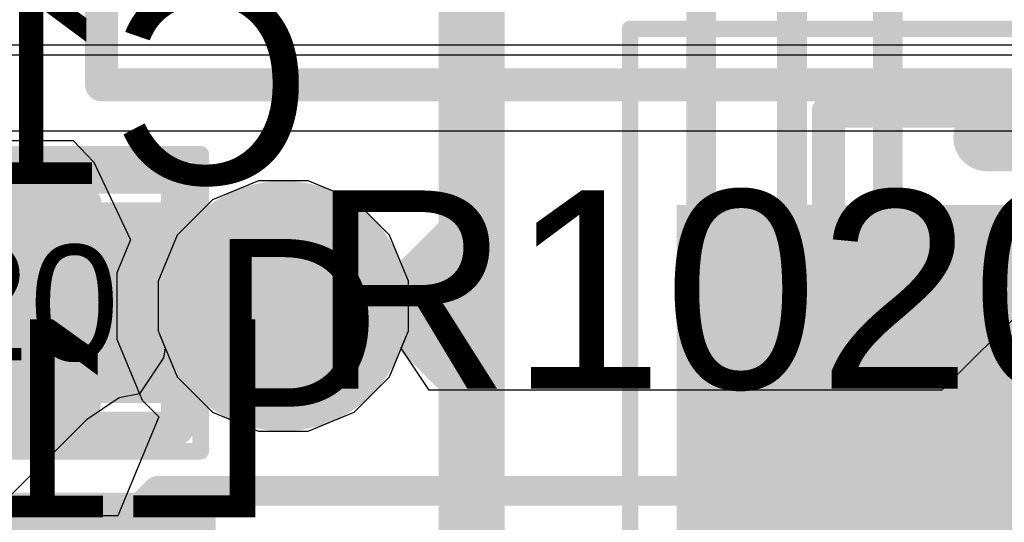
# Model space of a CAD drawing. Header units: inches. Extents: x -6 to 11.2, y -2.2 to 8.3.
# Tile 171 of 256: x 2.3733 to 2.4907, y 1.4187 to 1.4786. Entities that reach past the tile are written whole.
import ezdxf

# ---------------------------------------------------------------- set-up
doc = ezdxf.new("R2010")
doc.units = ezdxf.units.IN
doc.header["$MEASUREMENT"] = 0
for name, color, linetype in [('Board Layer Stack Bottom Overlay', 54, 'Continuous'), ('Board Layer Stack Bottom Solder', 6, 'Continuous'), ('Bottom Comp Body -Top13)-Comp Body -Bot14)', 56, 'Continuous'), ('Bottom Courtyard -Top15)-Courtyard -Bot16)', 56, 'Continuous'), ('Bottom Paste', 16, 'Continuous'), ('Drill Drawing', 1, 'Continuous'), ('Layer  6- Inner', 156, 'Continuous'), ('Layer 1- Top', 1, 'Continuous'), ('Layer 2- GND', 16, 'Continuous'), ('Layer 3- Inner', 16, 'Continuous'), ('Layer 4- Inner', 76, 'Continuous'), ('Layer 5- Inner', 90, 'Continuous'), ('Layer 7- PWR', 76, 'Continuous'), ('Layer 8- Bottom', 5, 'Continuous'), ('Top Comp Body -Top13)-Comp Body -Bot14)', 56, 'Continuous'), ('Top Comp Outline -Top11)-Comp Outline -Bot12)', 56, 'Continuous'), ('Top Courtyard -Top15)-Courtyard -Bot16)', 56, 'Continuous'), ('Top Overlay', 2, 'Continuous'), ('Top Paste', 8, 'Continuous'), ('Top Solder', 216, 'Continuous'), ('Via Holes', 16, 'Continuous')]:
    doc.layers.add(name, color=color, linetype=linetype)
doc.styles.add('Arial', font='txt', dxfattribs={"height": 0.2})

# ---------------------------------------------------------------- blocks, each defined once
blk = doc.blocks.new('DO_214AC_U_B_13')
at = {"layer": 'Bottom Courtyard -Top15)-Courtyard -Bot16)'}
for points in [[(0.1417323, 0.0688977, 0.003937, 0.003937, 0), (-0.1417323, 0.0688977, 0.003937, 0.003937, 0)], [(0.1417323, 0.0688977, 0.003937, 0.003937, 0), (0.1417323, -0.0688976, 0.003937, 0.003937, 0)]]:
    blk.add_lwpolyline(points, format="xyseb", dxfattribs=at)
blk.add_lwpolyline([(0.1407481, 0.0688977, 0.0019685, 0.0019685, 1), (0.1427165, 0.0688977, 0.0019685, 0.0019685, 1)], format="xyseb", close=True, dxfattribs=at)
blk.add_lwpolyline([(0.1407481, 0.0688977, 0.0019685, 0.0019685, 1), (0.1427165, 0.0688977, 0.0019685, 0.0019685, 1)], format="xyseb", close=True, dxfattribs=at)
blk = doc.blocks.new('L15006_M_____B_133')
at = {"layer": 'Board Layer Stack Bottom Solder'}
blk.add_hatch(color=6, dxfattribs=at).paths.add_polyline_path([(-0.0869685, -0.0419685), (-0.0869685, 0.0419685), (-0.0330315, 0.0419685), (-0.0330315, -0.0419685)])
at = {"layer": 'Bottom Paste'}
blk.add_hatch(color=16, dxfattribs=at).paths.add_polyline_path([(-0.085, -0.04), (-0.085, 0.04), (-0.035, 0.04), (-0.035, -0.04)])
at = {"layer": 'Layer 8- Bottom'}
blk.add_hatch(color=7, dxfattribs=at).paths.add_polyline_path([(-0.085, -0.04), (-0.085, 0.04), (-0.035, 0.04), (-0.035, -0.04)])
at = {"layer": 'Board Layer Stack Bottom Overlay'}
blk.add_lwpolyline([(-0.05, 0.05, 0.008, 0.008, 0), (0.05, 0.05, 0.008, 0.008, 0)], format="xyseb", dxfattribs=at)
blk.add_lwpolyline([(-0.052, 0.05, 0.004, 0.004, 1), (-0.048, 0.05, 0.004, 0.004, 1)], format="xyseb", close=True, dxfattribs=at)
at = {"layer": 'Bottom Comp Body -Top13)-Comp Body -Bot14)'}
for points in [[(-0.0688977, -0.0531496, 0.003937, 0.003937, 0), (-0.0688977, 0.0531496, 0.003937, 0.003937, 0)], [(-0.0688977, 0.0531496, 0.003937, 0.003937, 0), (0.0688976, 0.0531496, 0.003937, 0.003937, 0)]]:
    blk.add_lwpolyline(points, format="xyseb", dxfattribs=at)
blk.add_lwpolyline([(-0.0698819, 0.0531496, 0.0019685, 0.0019685, 1), (-0.0679135, 0.0531496, 0.0019685, 0.0019685, 1)], format="xyseb", close=True, dxfattribs=at)
blk.add_lwpolyline([(-0.0698819, 0.0531496, 0.0019685, 0.0019685, 1), (-0.0679135, 0.0531496, 0.0019685, 0.0019685, 1)], format="xyseb", close=True, dxfattribs=at)
at = {"layer": 'Bottom Courtyard -Top15)-Courtyard -Bot16)'}
for points in [[(-0.0925197, -0.0629921, 0.0019685, 0.0019685, 0), (-0.0925197, 0.0629921, 0.0019685, 0.0019685, 0)], [(-0.0925197, 0.0629921, 0.0019685, 0.0019685, 0), (0.0925197, 0.0629921, 0.0019685, 0.0019685, 0)]]:
    blk.add_lwpolyline(points, format="xyseb", dxfattribs=at)
blk.add_lwpolyline([(-0.0930118, 0.0629921, 0.0009842, 0.0009842, 1), (-0.0920276, 0.0629921, 0.0009842, 0.0009842, 1)], format="xyseb", close=True, dxfattribs=at)
blk.add_lwpolyline([(-0.0930118, 0.0629921, 0.0009842, 0.0009842, 1), (-0.0920276, 0.0629921, 0.0009842, 0.0009842, 1)], format="xyseb", close=True, dxfattribs=at)
blk = doc.blocks.new('L15002_035_265')
at = {"layer": 'Layer 1- Top'}
for points in [[(-0.0317914, 0.01), (-0.0067914, 0.01), (-0.0067914, -0.01), (-0.0317914, -0.01)], [(0.0067913, 0.01), (0.0317913, 0.01), (0.0317913, -0.01), (0.0067913, -0.01)]]:
    blk.add_hatch(color=7, dxfattribs=at).paths.add_polyline_path(points)
at = {"layer": 'Top Paste'}
for points in [[(-0.0317914, 0.01), (-0.0067914, 0.01), (-0.0067914, -0.01), (-0.0317914, -0.01)], [(0.0067913, 0.01), (0.0317913, 0.01), (0.0317913, -0.01), (0.0067913, -0.01)]]:
    blk.add_hatch(color=8, dxfattribs=at).paths.add_polyline_path(points)
at = {"layer": 'Top Solder'}
for points in [[(-0.0337599, 0.0119685), (-0.0048229, 0.0119685), (-0.0048229, -0.0119685), (-0.0337599, -0.0119685)], [(0.0048228, 0.0119685), (0.0337598, 0.0119685), (0.0337598, -0.0119685), (0.0048228, -0.0119685)]]:
    blk.add_hatch(color=216, dxfattribs=at).paths.add_polyline_path(points)
at = {"layer": 'Top Comp Body -Top13)-Comp Body -Bot14)'}
for points in [[(-0.0216535, -0.011811, 0.003937, 0.003937, 0), (-0.0216535, 0.011811, 0.003937, 0.003937, 0)], [(-0.0216535, 0.011811, 0.003937, 0.003937, 0), (0.0216535, 0.011811, 0.003937, 0.003937, 0)], [(0.0216535, -0.011811, 0.003937, 0.003937, 0), (0.0216535, 0.011811, 0.003937, 0.003937, 0)], [(-0.0216535, -0.011811, 0.003937, 0.003937, 0), (0.0216535, -0.011811, 0.003937, 0.003937, 0)]]:
    blk.add_lwpolyline(points, format="xyseb", dxfattribs=at)
for points in [[(-0.0226377, 0.011811, 0.0019685, 0.0019685, 1), (-0.0206693, 0.011811, 0.0019685, 0.0019685, 1)], [(-0.0226377, 0.011811, 0.0019685, 0.0019685, 1), (-0.0206693, 0.011811, 0.0019685, 0.0019685, 1)], [(0.0206693, 0.011811, 0.0019685, 0.0019685, 1), (0.0226377, 0.011811, 0.0019685, 0.0019685, 1)], [(0.0206693, 0.011811, 0.0019685, 0.0019685, 1), (0.0226377, 0.011811, 0.0019685, 0.0019685, 1)], [(-0.0226377, -0.011811, 0.0019685, 0.0019685, 1), (-0.0206693, -0.011811, 0.0019685, 0.0019685, 1)], [(-0.0226377, -0.011811, 0.0019685, 0.0019685, 1), (-0.0206693, -0.011811, 0.0019685, 0.0019685, 1)], [(0.0206693, -0.011811, 0.0019685, 0.0019685, 1), (0.0226377, -0.011811, 0.0019685, 0.0019685, 1)], [(0.0206693, -0.011811, 0.0019685, 0.0019685, 1), (0.0226377, -0.011811, 0.0019685, 0.0019685, 1)]]:
    blk.add_lwpolyline(points, format="xyseb", close=True, dxfattribs=at)
at = {"layer": 'Top Comp Outline -Top11)-Comp Outline -Bot12)'}
for points in [[(-0.0326772, 0.0149606, 0.003937, 0.003937, 0), (0.0326772, 0.0149606, 0.003937, 0.003937, 0)], [(-0.0326772, -0.0149606, 0.003937, 0.003937, 0), (-0.0326772, 0.0149606, 0.003937, 0.003937, 0)], [(0.0326772, -0.0149606, 0.003937, 0.003937, 0), (0.0326772, 0.0149606, 0.003937, 0.003937, 0)], [(-0.0326772, -0.0149606, 0.003937, 0.003937, 0), (0.0326772, -0.0149606, 0.003937, 0.003937, 0)]]:
    blk.add_lwpolyline(points, format="xyseb", dxfattribs=at)
for points in [[(-0.0336614, 0.0149606, 0.0019685, 0.0019685, 1), (-0.031693, 0.0149606, 0.0019685, 0.0019685, 1)], [(-0.0336614, 0.0149606, 0.0019685, 0.0019685, 1), (-0.031693, 0.0149606, 0.0019685, 0.0019685, 1)], [(0.031693, 0.0149606, 0.0019685, 0.0019685, 1), (0.0336614, 0.0149606, 0.0019685, 0.0019685, 1)], [(0.031693, 0.0149606, 0.0019685, 0.0019685, 1), (0.0336614, 0.0149606, 0.0019685, 0.0019685, 1)], [(-0.0336614, -0.0149606, 0.0019685, 0.0019685, 1), (-0.031693, -0.0149606, 0.0019685, 0.0019685, 1)], [(-0.0336614, -0.0149606, 0.0019685, 0.0019685, 1), (-0.031693, -0.0149606, 0.0019685, 0.0019685, 1)], [(0.031693, -0.0149606, 0.0019685, 0.0019685, 1), (0.0336614, -0.0149606, 0.0019685, 0.0019685, 1)], [(0.031693, -0.0149606, 0.0019685, 0.0019685, 1), (0.0336614, -0.0149606, 0.0019685, 0.0019685, 1)]]:
    blk.add_lwpolyline(points, format="xyseb", close=True, dxfattribs=at)
at = {"layer": 'Top Courtyard -Top15)-Courtyard -Bot16)'}
for points in [[(-0.0354331, 0.0177165, 0.0019685, 0.0019685, 0), (0.0354331, 0.0177165, 0.0019685, 0.0019685, 0)], [(-0.0354331, -0.0177165, 0.0019685, 0.0019685, 0), (-0.0354331, 0.0177165, 0.0019685, 0.0019685, 0)], [(0.0354331, -0.0177165, 0.0019685, 0.0019685, 0), (0.0354331, 0.0177165, 0.0019685, 0.0019685, 0)], [(0, -0.011811, 0.003937, 0.003937, 0), (0, 0.011811, 0.003937, 0.003937, 0)], [(-0.011811, 0, 0.003937, 0.003937, 0), (0.0118111, 0, 0.003937, 0.003937, 0)], [(-0.0354331, -0.0177165, 0.0019685, 0.0019685, 0), (0.0354331, -0.0177165, 0.0019685, 0.0019685, 0)]]:
    blk.add_lwpolyline(points, format="xyseb", dxfattribs=at)
for points in [[(-0.0359252, 0.0177165, 0.0009842, 0.0009842, 1), (-0.034941, 0.0177165, 0.0009842, 0.0009842, 1)], [(-0.0359252, 0.0177165, 0.0009842, 0.0009842, 1), (-0.034941, 0.0177165, 0.0009842, 0.0009842, 1)], [(0.034941, 0.0177165, 0.0009842, 0.0009842, 1), (0.0359252, 0.0177165, 0.0009842, 0.0009842, 1)], [(0.034941, 0.0177165, 0.0009842, 0.0009842, 1), (0.0359252, 0.0177165, 0.0009842, 0.0009842, 1)], [(-0.0009842, 0.011811, 0.0019685, 0.0019685, 1), (0.0009842, 0.011811, 0.0019685, 0.0019685, 1)], [(-0.0127952, 0, 0.0019685, 0.0019685, 1), (-0.0108268, 0, 0.0019685, 0.0019685, 1)], [(0.0108269, 0, 0.0019685, 0.0019685, 1), (0.0127953, 0, 0.0019685, 0.0019685, 1)], [(-0.0009842, -0.011811, 0.0019685, 0.0019685, 1), (0.0009842, -0.011811, 0.0019685, 0.0019685, 1)], [(-0.0359252, -0.0177165, 0.0009842, 0.0009842, 1), (-0.034941, -0.0177165, 0.0009842, 0.0009842, 1)], [(-0.0359252, -0.0177165, 0.0009842, 0.0009842, 1), (-0.034941, -0.0177165, 0.0009842, 0.0009842, 1)], [(0.034941, -0.0177165, 0.0009842, 0.0009842, 1), (0.0359252, -0.0177165, 0.0009842, 0.0009842, 1)], [(0.034941, -0.0177165, 0.0009842, 0.0009842, 1), (0.0359252, -0.0177165, 0.0009842, 0.0009842, 1)]]:
    blk.add_lwpolyline(points, format="xyseb", close=True, dxfattribs=at)
at = {"layer": 'Top Overlay'}
for points in [[(-0.0187008, 0.0161417, 0.003937, 0.003937, 0), (0.0198819, 0.0161417, 0.003937, 0.003937, 0)], [(-0.0187008, -0.0161417, 0.003937, 0.003937, 0), (0.0198819, -0.0161417, 0.003937, 0.003937, 0)]]:
    blk.add_lwpolyline(points, format="xyseb", dxfattribs=at)
for points in [[(-0.019685, 0.0161417, 0.0019685, 0.0019685, 1), (-0.0177166, 0.0161417, 0.0019685, 0.0019685, 1)], [(0.0188977, 0.0161417, 0.0019685, 0.0019685, 1), (0.0208661, 0.0161417, 0.0019685, 0.0019685, 1)], [(-0.019685, -0.0161417, 0.0019685, 0.0019685, 1), (-0.0177166, -0.0161417, 0.0019685, 0.0019685, 1)], [(0.0188977, -0.0161417, 0.0019685, 0.0019685, 1), (0.0208661, -0.0161417, 0.0019685, 0.0019685, 1)]]:
    blk.add_lwpolyline(points, format="xyseb", close=True, dxfattribs=at)
at = {"layer": 'Top Comp Outline -Top11)-Comp Outline -Bot12)', "style": 'Arial'}
blk.add_text('R1020', height=0.0137795, rotation=360, dxfattribs=at).set_placement((-0.0309938, -0.0068875))
blk = doc.blocks.new('L15002_035_269')
at = {"layer": 'Layer 1- Top'}
for points in [[(-0.0317914, 0.01), (-0.0067914, 0.01), (-0.0067914, -0.01), (-0.0317914, -0.01)], [(0.0067913, 0.01), (0.0317913, 0.01), (0.0317913, -0.01), (0.0067913, -0.01)]]:
    blk.add_hatch(color=7, dxfattribs=at).paths.add_polyline_path(points)
at = {"layer": 'Top Paste'}
for points in [[(-0.0317914, 0.01), (-0.0067914, 0.01), (-0.0067914, -0.01), (-0.0317914, -0.01)], [(0.0067913, 0.01), (0.0317913, 0.01), (0.0317913, -0.01), (0.0067913, -0.01)]]:
    blk.add_hatch(color=8, dxfattribs=at).paths.add_polyline_path(points)
at = {"layer": 'Top Solder'}
for points in [[(-0.0337599, 0.0119685), (-0.0048229, 0.0119685), (-0.0048229, -0.0119685), (-0.0337599, -0.0119685)], [(0.0048228, 0.0119685), (0.0337598, 0.0119685), (0.0337598, -0.0119685), (0.0048228, -0.0119685)]]:
    blk.add_hatch(color=216, dxfattribs=at).paths.add_polyline_path(points)
at = {"layer": 'Top Comp Body -Top13)-Comp Body -Bot14)'}
for points in [[(-0.0216535, 0.011811, 0.003937, 0.003937, 0), (-0.0216535, -0.011811, 0.003937, 0.003937, 0)], [(0.0216535, 0.011811, 0.003937, 0.003937, 0), (-0.0216535, 0.011811, 0.003937, 0.003937, 0)], [(0.0216535, 0.011811, 0.003937, 0.003937, 0), (0.0216535, -0.011811, 0.003937, 0.003937, 0)], [(0.0216535, -0.011811, 0.003937, 0.003937, 0), (-0.0216535, -0.011811, 0.003937, 0.003937, 0)]]:
    blk.add_lwpolyline(points, format="xyseb", dxfattribs=at)
for points in [[(-0.0226377, 0.011811, 0.0019685, 0.0019685, 1), (-0.0206693, 0.011811, 0.0019685, 0.0019685, 1)], [(-0.0226377, 0.011811, 0.0019685, 0.0019685, 1), (-0.0206693, 0.011811, 0.0019685, 0.0019685, 1)], [(0.0206693, 0.011811, 0.0019685, 0.0019685, 1), (0.0226377, 0.011811, 0.0019685, 0.0019685, 1)], [(0.0206693, 0.011811, 0.0019685, 0.0019685, 1), (0.0226377, 0.011811, 0.0019685, 0.0019685, 1)], [(-0.0226377, -0.011811, 0.0019685, 0.0019685, 1), (-0.0206693, -0.011811, 0.0019685, 0.0019685, 1)], [(-0.0226377, -0.011811, 0.0019685, 0.0019685, 1), (-0.0206693, -0.011811, 0.0019685, 0.0019685, 1)], [(0.0206693, -0.011811, 0.0019685, 0.0019685, 1), (0.0226377, -0.011811, 0.0019685, 0.0019685, 1)], [(0.0206693, -0.011811, 0.0019685, 0.0019685, 1), (0.0226377, -0.011811, 0.0019685, 0.0019685, 1)]]:
    blk.add_lwpolyline(points, format="xyseb", close=True, dxfattribs=at)
at = {"layer": 'Top Comp Outline -Top11)-Comp Outline -Bot12)'}
for points in [[(0.0326772, 0.0149606, 0.003937, 0.003937, 0), (-0.0326772, 0.0149606, 0.003937, 0.003937, 0)], [(-0.0326772, 0.0149606, 0.003937, 0.003937, 0), (-0.0326772, -0.0149606, 0.003937, 0.003937, 0)], [(0.0326772, 0.0149606, 0.003937, 0.003937, 0), (0.0326772, -0.0149606, 0.003937, 0.003937, 0)], [(0.0326772, -0.0149606, 0.003937, 0.003937, 0), (-0.0326772, -0.0149606, 0.003937, 0.003937, 0)]]:
    blk.add_lwpolyline(points, format="xyseb", dxfattribs=at)
for points in [[(-0.0336614, 0.0149606, 0.0019685, 0.0019685, 1), (-0.031693, 0.0149606, 0.0019685, 0.0019685, 1)], [(-0.0336614, 0.0149606, 0.0019685, 0.0019685, 1), (-0.031693, 0.0149606, 0.0019685, 0.0019685, 1)], [(0.031693, 0.0149606, 0.0019685, 0.0019685, 1), (0.0336614, 0.0149606, 0.0019685, 0.0019685, 1)], [(0.031693, 0.0149606, 0.0019685, 0.0019685, 1), (0.0336614, 0.0149606, 0.0019685, 0.0019685, 1)], [(-0.0336614, -0.0149606, 0.0019685, 0.0019685, 1), (-0.031693, -0.0149606, 0.0019685, 0.0019685, 1)], [(-0.0336614, -0.0149606, 0.0019685, 0.0019685, 1), (-0.031693, -0.0149606, 0.0019685, 0.0019685, 1)], [(0.031693, -0.0149606, 0.0019685, 0.0019685, 1), (0.0336614, -0.0149606, 0.0019685, 0.0019685, 1)], [(0.031693, -0.0149606, 0.0019685, 0.0019685, 1), (0.0336614, -0.0149606, 0.0019685, 0.0019685, 1)]]:
    blk.add_lwpolyline(points, format="xyseb", close=True, dxfattribs=at)
at = {"layer": 'Top Courtyard -Top15)-Courtyard -Bot16)'}
for points in [[(0.0354331, 0.0177165, 0.0019685, 0.0019685, 0), (-0.0354331, 0.0177165, 0.0019685, 0.0019685, 0)], [(-0.0354331, 0.0177165, 0.0019685, 0.0019685, 0), (-0.0354331, -0.0177165, 0.0019685, 0.0019685, 0)], [(0.0354331, 0.0177165, 0.0019685, 0.0019685, 0), (0.0354331, -0.0177165, 0.0019685, 0.0019685, 0)], [(0, 0.011811, 0.003937, 0.003937, 0), (0, -0.011811, 0.003937, 0.003937, 0)], [(0.0118111, 0, 0.003937, 0.003937, 0), (-0.011811, 0, 0.003937, 0.003937, 0)], [(0.0354331, -0.0177165, 0.0019685, 0.0019685, 0), (-0.0354331, -0.0177165, 0.0019685, 0.0019685, 0)]]:
    blk.add_lwpolyline(points, format="xyseb", dxfattribs=at)
for points in [[(-0.0359252, 0.0177165, 0.0009842, 0.0009842, 1), (-0.034941, 0.0177165, 0.0009842, 0.0009842, 1)], [(-0.0359252, 0.0177165, 0.0009842, 0.0009842, 1), (-0.034941, 0.0177165, 0.0009842, 0.0009842, 1)], [(0.034941, 0.0177165, 0.0009842, 0.0009842, 1), (0.0359252, 0.0177165, 0.0009842, 0.0009842, 1)], [(0.034941, 0.0177165, 0.0009842, 0.0009842, 1), (0.0359252, 0.0177165, 0.0009842, 0.0009842, 1)], [(-0.0009842, 0.011811, 0.0019685, 0.0019685, 1), (0.0009842, 0.011811, 0.0019685, 0.0019685, 1)], [(-0.0127952, 0, 0.0019685, 0.0019685, 1), (-0.0108268, 0, 0.0019685, 0.0019685, 1)], [(0.0108269, 0, 0.0019685, 0.0019685, 1), (0.0127953, 0, 0.0019685, 0.0019685, 1)], [(-0.0009842, -0.011811, 0.0019685, 0.0019685, 1), (0.0009842, -0.011811, 0.0019685, 0.0019685, 1)], [(-0.0359252, -0.0177165, 0.0009842, 0.0009842, 1), (-0.034941, -0.0177165, 0.0009842, 0.0009842, 1)], [(-0.0359252, -0.0177165, 0.0009842, 0.0009842, 1), (-0.034941, -0.0177165, 0.0009842, 0.0009842, 1)], [(0.034941, -0.0177165, 0.0009842, 0.0009842, 1), (0.0359252, -0.0177165, 0.0009842, 0.0009842, 1)], [(0.034941, -0.0177165, 0.0009842, 0.0009842, 1), (0.0359252, -0.0177165, 0.0009842, 0.0009842, 1)]]:
    blk.add_lwpolyline(points, format="xyseb", close=True, dxfattribs=at)
at = {"layer": 'Top Overlay'}
for points in [[(0.0198819, 0.0161417, 0.003937, 0.003937, 0), (-0.0187008, 0.0161417, 0.003937, 0.003937, 0)], [(0.0198819, -0.0161417, 0.003937, 0.003937, 0), (-0.0187008, -0.0161417, 0.003937, 0.003937, 0)]]:
    blk.add_lwpolyline(points, format="xyseb", dxfattribs=at)
for points in [[(-0.019685, 0.0161417, 0.0019685, 0.0019685, 1), (-0.0177166, 0.0161417, 0.0019685, 0.0019685, 1)], [(0.0188977, 0.0161417, 0.0019685, 0.0019685, 1), (0.0208661, 0.0161417, 0.0019685, 0.0019685, 1)], [(-0.019685, -0.0161417, 0.0019685, 0.0019685, 1), (-0.0177166, -0.0161417, 0.0019685, 0.0019685, 1)], [(0.0188977, -0.0161417, 0.0019685, 0.0019685, 1), (0.0208661, -0.0161417, 0.0019685, 0.0019685, 1)]]:
    blk.add_lwpolyline(points, format="xyseb", close=True, dxfattribs=at)
at = {"layer": 'Top Comp Outline -Top11)-Comp Outline -Bot12)', "style": 'Arial'}
blk.add_text('R1016', height=0.0137795, dxfattribs=at).set_placement((-0.0298457, -0.0068873))

msp = doc.modelspace()

# ---------------------------------------------------------------- hatches: boundary and pattern name
at = {"layer": 'Layer 1- Top'}
h = msp.add_hatch(color=7, dxfattribs=at)
edge = h.paths.add_edge_path()
edge.add_arc((2.4047244, 1.4444882), 0.0098425, 0, 360)
at = {"layer": 'Layer 2- GND'}
h = msp.add_hatch(color=7, dxfattribs=at)
edge = h.paths.add_edge_path()
edge.add_arc((2.4047244, 1.4444882), 0.0149212, 0, 360)
at = {"layer": 'Layer 7- PWR'}
h = msp.add_hatch(color=7, dxfattribs=at)
edge = h.paths.add_edge_path()
edge.add_arc((2.4047244, 1.4444882), 0.0149212, 0, 360)
at = {"layer": 'Layer 8- Bottom'}
h = msp.add_hatch(color=7, dxfattribs=at)
edge = h.paths.add_edge_path()
edge.add_arc((2.4047244, 1.4444882), 0.0098425, 0, 360)
at = {"layer": 'Via Holes'}
h = msp.add_hatch(color=7, dxfattribs=at)
edge = h.paths.add_edge_path()
edge.add_arc((2.4047244, 1.4444882), 0.0049212, 0, 360)

# ---------------------------------------------------------------- linework, layer by layer
at = {"layer": 'Layer  6- Inner'}
for p, q in [((2.4017564, 1.4594094), (2.3962722, 1.4571378)), ((2.4076924, 1.4594094), (2.4017564, 1.4594094)), ((2.4131766, 1.4571378), (2.4076924, 1.4594094)), ((2.3962722, 1.4571378), (2.3920748, 1.4529404)), ((2.417374, 1.4529404), (2.4131766, 1.4571378)), ((2.3920748, 1.4529404), (2.3898032, 1.4474562)), ((2.4196456, 1.4474562), (2.417374, 1.4529404)), ((2.3898032, 1.4474562), (2.3898032, 1.4415202)), ((2.4196456, 1.4415202), (2.4196456, 1.4474562)), ((2.3898032, 1.4415202), (2.3920748, 1.436036)), ((2.417374, 1.436036), (2.4196456, 1.4415202)), ((2.3920748, 1.436036), (2.3962722, 1.4318386)), ((2.4131766, 1.4318386), (2.417374, 1.436036)), ((2.3962722, 1.4318386), (2.4017564, 1.429567)), ((2.4076924, 1.429567), (2.4131766, 1.4318386)), ((2.4017564, 1.429567), (2.4076924, 1.429567))]:
    msp.add_line(p, q, dxfattribs=at)
at = {"layer": 'Layer 1- Top'}
for points in [[(2.4545276, 0.4738189, 0.0035433, 0.0035433, 0), (2.4545276, 1.567126, 0.0035433, 0.0035433, 0)], [(2.4653543, 0.9409449, 0.0035433, 0.0035433, 0), (2.4653543, 1.5665354, 0.0035433, 0.0035433, 0)], [(2.4767717, 1.1402096, 0.0035433, 0.0035433, 0), (2.4767717, 1.5586614, 0.0035433, 0.0035433, 0)], [(2.4271654, 1.4527559, 0.007874, 0.007874, 0), (2.4271654, 1.5190655, 0.007874, 0.007874, 0)], [(2.4215433, 1.4471338, 0.007874, 0.007874, 0), (2.4271654, 1.4527559, 0.007874, 0.007874, 0)], [(2.4271654, 1.4444882, 0.007874, 0.007874, 0), (2.4271654, 1.4527559, 0.007874, 0.007874, 0)], [(2.3787401, 1.4448818, 0.011811, 0.011811, 0), (2.401181, 1.4448818, 0.011811, 0.011811, 0)], [(2.401181, 1.4448818, 0.011811, 0.011811, 0), (2.4015748, 1.4452756, 0.011811, 0.011811, 0)], [(2.4047244, 1.4444882, 0.007874, 0.007874, 0), (2.4192913, 1.4444882, 0.007874, 0.007874, 0)], [(2.4192913, 1.4444882, 0.007874, 0.007874, 0), (2.4241888, 1.4444882, 0.007874, 0.007874, 0)], [(2.4192913, 1.4440946, 0.007874, 0.007874, 0), (2.4192913, 1.4444882, 0.007874, 0.007874, 0)], [(2.4271654, 1.4362205, 0.007874, 0.007874, 0), (2.4271654, 1.4444882, 0.007874, 0.007874, 0)], [(2.4192913, 1.4440946, 0.007874, 0.007874, 0), (2.4271654, 1.4362205, 0.007874, 0.007874, 0)], [(2.4271654, 1.3736221, 0.007874, 0.007874, 0), (2.4271654, 1.4362205, 0.007874, 0.007874, 0)]]:
    msp.add_lwpolyline(points, format="xyseb", dxfattribs=at)
for points in [[(2.4251969, 1.4527559, 0.003937, 0.003937, 1), (2.4291339, 1.4527559, 0.003937, 0.003937, 1)], [(2.4251969, 1.4527559, 0.003937, 0.003937, 1), (2.4291339, 1.4527559, 0.003937, 0.003937, 1)], [(2.4251969, 1.4527559, 0.003937, 0.003937, 1), (2.4291339, 1.4527559, 0.003937, 0.003937, 1)], [(2.3757874, 1.4448818, 0.0059055, 0.0059055, 1), (2.3816928, 1.4448818, 0.0059055, 0.0059055, 1)], [(2.3982283, 1.4448818, 0.0059055, 0.0059055, 1), (2.4041337, 1.4448818, 0.0059055, 0.0059055, 1)], [(2.3982283, 1.4448818, 0.0059055, 0.0059055, 1), (2.4041337, 1.4448818, 0.0059055, 0.0059055, 1)], [(2.3986221, 1.4452756, 0.0059055, 0.0059055, 1), (2.4045275, 1.4452756, 0.0059055, 0.0059055, 1)], [(2.4195748, 1.4471338, 0.003937, 0.003937, 1), (2.4235118, 1.4471338, 0.003937, 0.003937, 1)], [(2.4027559, 1.4444882, 0.003937, 0.003937, 1), (2.4066929, 1.4444882, 0.003937, 0.003937, 1)], [(2.4173228, 1.4444882, 0.003937, 0.003937, 1), (2.4212598, 1.4444882, 0.003937, 0.003937, 1)], [(2.4173228, 1.4444882, 0.003937, 0.003937, 1), (2.4212598, 1.4444882, 0.003937, 0.003937, 1)], [(2.4173228, 1.4444882, 0.003937, 0.003937, 1), (2.4212598, 1.4444882, 0.003937, 0.003937, 1)], [(2.4222203, 1.4444882, 0.003937, 0.003937, 1), (2.4261573, 1.4444882, 0.003937, 0.003937, 1)], [(2.4251969, 1.4444882, 0.003937, 0.003937, 1), (2.4291339, 1.4444882, 0.003937, 0.003937, 1)], [(2.4251969, 1.4444882, 0.003937, 0.003937, 1), (2.4291339, 1.4444882, 0.003937, 0.003937, 1)], [(2.4173228, 1.4440946, 0.003937, 0.003937, 1), (2.4212598, 1.4440946, 0.003937, 0.003937, 1)], [(2.4173228, 1.4440946, 0.003937, 0.003937, 1), (2.4212598, 1.4440946, 0.003937, 0.003937, 1)], [(2.4251969, 1.4362205, 0.003937, 0.003937, 1), (2.4291339, 1.4362205, 0.003937, 0.003937, 1)], [(2.4251969, 1.4362205, 0.003937, 0.003937, 1), (2.4291339, 1.4362205, 0.003937, 0.003937, 1)], [(2.4251969, 1.4362205, 0.003937, 0.003937, 1), (2.4291339, 1.4362205, 0.003937, 0.003937, 1)]]:
    msp.add_lwpolyline(points, format="xyseb", close=True, dxfattribs=at)
at = {"layer": 'Layer 3- Inner'}
for p, q in [((2.4017564, 1.4594094), (2.3962722, 1.4571378)), ((2.4076924, 1.4594094), (2.4017564, 1.4594094)), ((2.4131766, 1.4571378), (2.4076924, 1.4594094)), ((2.3962722, 1.4571378), (2.3920748, 1.4529404)), ((2.417374, 1.4529404), (2.4131766, 1.4571378)), ((2.3920748, 1.4529404), (2.3898032, 1.4474562)), ((2.4196456, 1.4474562), (2.417374, 1.4529404)), ((2.4974187, 1.4486444), (2.4832175, 1.4344431)), ((2.3898032, 1.4474562), (2.3898032, 1.4415202)), ((2.4196456, 1.4415202), (2.4196456, 1.4474562)), ((2.3898032, 1.4415202), (2.3906635, 1.4394431)), ((2.4187853, 1.4394432), (2.4196456, 1.4415202)), ((2.3906635, 1.4394431), (2.3904602, 1.4383133)), ((2.4221262, 1.4344431), (2.4187853, 1.4394432)), ((2.3904602, 1.4383133), (2.387571, 1.4340069)), ((2.387571, 1.4340069), (2.3851708, 1.4335295)), ((2.4832175, 1.4344431), (2.4221262, 1.4344431)), ((2.3851708, 1.4335295), (2.3812769, 1.4309277)), ((2.3812769, 1.4309277), (2.3722219, 1.4218726))]:
    msp.add_line(p, q, dxfattribs=at)
for points in [[(2.4881889, 1.4224409, 0.0035433, 0.0035433, 0), (2.5059055, 1.4401575, 0.0035433, 0.0035433, 0)], [(2.3807087, 1.4133858, 0.0035433, 0.0035433, 0), (2.3897638, 1.4224409, 0.0035433, 0.0035433, 0)], [(2.3897638, 1.4224409, 0.0035433, 0.0035433, 0), (2.4881889, 1.4224409, 0.0035433, 0.0035433, 0)]]:
    msp.add_lwpolyline(points, format="xyseb", dxfattribs=at)
for points in [[(2.388878, 1.4224409, 0.0017716, 0.0017716, 1), (2.3906496, 1.4224409, 0.0017716, 0.0017716, 1)], [(2.388878, 1.4224409, 0.0017716, 0.0017716, 1), (2.3906496, 1.4224409, 0.0017716, 0.0017716, 1)], [(2.4873031, 1.4224409, 0.0017716, 0.0017716, 1), (2.4890747, 1.4224409, 0.0017716, 0.0017716, 1)], [(2.4873031, 1.4224409, 0.0017716, 0.0017716, 1), (2.4890747, 1.4224409, 0.0017716, 0.0017716, 1)]]:
    msp.add_lwpolyline(points, format="xyseb", close=True, dxfattribs=at)
at = {"layer": 'Layer 4- Inner'}
for p, q in [((2.5388723, 1.4755906), (2.0529585, 1.4755906)), ((2.2145789, 1.4653947), (2.5348364, 1.4653947)), ((2.4017564, 1.4594094), (2.3962722, 1.4571378)), ((2.4076924, 1.4594094), (2.4017564, 1.4594094)), ((2.4131766, 1.4571378), (2.4076924, 1.4594094)), ((2.3962722, 1.4571378), (2.3920748, 1.4529404)), ((2.417374, 1.4529404), (2.4131766, 1.4571378)), ((2.3920748, 1.4529404), (2.3898032, 1.4474562)), ((2.4196456, 1.4474562), (2.417374, 1.4529404)), ((2.3898032, 1.4474562), (2.3898032, 1.4415202)), ((2.4196456, 1.4415202), (2.4196456, 1.4474562)), ((2.3898032, 1.4415202), (2.3920748, 1.436036)), ((2.417374, 1.436036), (2.4196456, 1.4415202)), ((2.3920748, 1.436036), (2.3962722, 1.4318386)), ((2.4131766, 1.4318386), (2.417374, 1.436036)), ((2.3962722, 1.4318386), (2.4017564, 1.429567)), ((2.4076924, 1.429567), (2.4131766, 1.4318386)), ((2.4017564, 1.429567), (2.4076924, 1.429567))]:
    msp.add_line(p, q, dxfattribs=at)
at = {"layer": 'Layer 5- Inner'}
for p, q in [((2.4017564, 1.4594094), (2.3962722, 1.4571378)), ((2.4076924, 1.4594094), (2.4017564, 1.4594094)), ((2.4131766, 1.4571378), (2.4076924, 1.4594094)), ((2.3962722, 1.4571378), (2.3920748, 1.4529404)), ((2.417374, 1.4529404), (2.4131766, 1.4571378)), ((2.3920748, 1.4529404), (2.3898032, 1.4474562)), ((2.4196456, 1.4474562), (2.417374, 1.4529404)), ((2.3898032, 1.4474562), (2.3898032, 1.4415202)), ((2.4196456, 1.4415202), (2.4196456, 1.4474562)), ((2.3898032, 1.4415202), (2.3920748, 1.436036)), ((2.417374, 1.436036), (2.4196456, 1.4415202)), ((2.3920748, 1.436036), (2.3962722, 1.4318386)), ((2.4131766, 1.4318386), (2.417374, 1.436036)), ((2.3962722, 1.4318386), (2.4017564, 1.429567)), ((2.4076924, 1.429567), (2.4131766, 1.4318386)), ((2.4017564, 1.429567), (2.4076924, 1.429567))]:
    msp.add_line(p, q, dxfattribs=at)
at = {"layer": 'Layer 8- Bottom'}
for p, q in [((2.5370078, 1.4744094), (2.2200786, 1.4744094)), ((2.2272112, 1.4642135), (2.3796849, 1.4642135)), ((2.3796849, 1.4642135), (2.3821626, 1.4616551)), ((2.3821626, 1.4616551), (2.3865253, 1.4524024)), ((2.3865253, 1.4524024), (2.3848819, 1.4484351)), ((2.3848819, 1.4484351), (2.3848819, 1.4405413)), ((2.3848819, 1.4405413), (2.3879028, 1.4332483)), ((2.3879028, 1.4332483), (2.3898913, 1.4312598)), ((2.3898913, 1.4312598), (2.384999, 1.4194488)), ((2.384999, 1.4194488), (2.3720471, 1.4194488))]:
    msp.add_line(p, q, dxfattribs=at)
for points in [[(2.4801575, 1.4145669, 0.0314961, 0.0314961, 0), (2.5224409, 1.4145669, 0.0314961, 0.0314961, 0)], [(2.478189, 1.4141732, 0.019685, 0.019685, 0), (2.4785827, 1.4145669, 0.019685, 0.019685, 0)], [(2.478189, 1.2972441, 0.019685, 0.019685, 0), (2.478189, 1.4141732, 0.019685, 0.019685, 0)]]:
    msp.add_lwpolyline(points, format="xyseb", dxfattribs=at)
for points in [[(2.4722835, 1.4145669, 0.015748, 0.015748, 1), (2.4880315, 1.4145669, 0.015748, 0.015748, 1)], [(2.4732678, 1.4141732, 0.0098425, 0.0098425, 1), (2.4831102, 1.4141732, 0.0098425, 0.0098425, 1)], [(2.4732678, 1.4141732, 0.0098425, 0.0098425, 1), (2.4831102, 1.4141732, 0.0098425, 0.0098425, 1)], [(2.4736615, 1.4145669, 0.0098425, 0.0098425, 1), (2.4835039, 1.4145669, 0.0098425, 0.0098425, 1)]]:
    msp.add_lwpolyline(points, format="xyseb", close=True, dxfattribs=at)

# ---------------------------------------------------------------- block references
at = {"rotation": 180}
for name, p in [('DO_214AC_U_B_13', (2.5248031, 1.5397638)), ('L15002_035_269', (2.3602362, 1.4035432))]:
    msp.add_blockref(name, p, dxfattribs=at)
for name, p in [('L15006_M_____B_133', (2.5385827, 1.4145669)), ('L15002_035_265', (2.3594488, 1.4448818))]:
    msp.add_blockref(name, p)

# ---------------------------------------------------------------- texts
at = {"layer": 'Board Layer Stack Bottom Overlay', "style": 'Arial', "text_generation_flag": 2}
for s, p in [('C1012', (2.408251, 1.4590589)), ('L1000', (2.4041165, 1.4192952))]:
    msp.add_text(s, height=0.023622, dxfattribs=at).set_placement(p)
at = {"layer": 'Drill Drawing', "style": 'Arial'}
msp.add_text('D', height=0.02, dxfattribs=at).set_placement((2.3960599, 1.4324915))
at = {"layer": 'Top Overlay', "style": 'Arial'}
msp.add_text('R1020', height=0.023622, dxfattribs=at).set_placement((2.4078913, 1.4346494))

doc.saveas('drawing.dxf')
